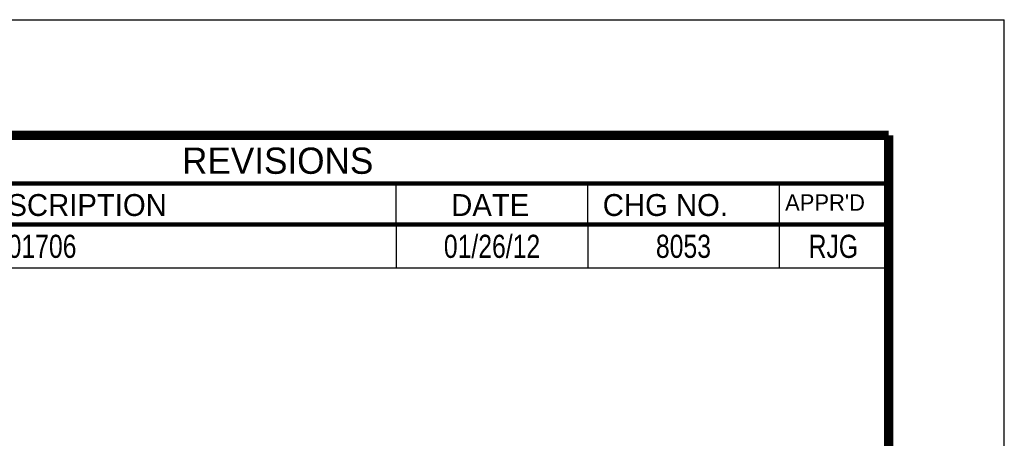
# Model space of a CAD drawing. Header units: inches. Extents: x 0 to 34, y 0 to 22.
# Tile 164 of 164: x 29.7 to 34, y 20.2 to 22. Entities that reach past the tile are written whole.
import ezdxf

# ---------------------------------------------------------------- set-up
doc = ezdxf.new("R2010")
doc.units = ezdxf.units.IN
doc.header["$LTSCALE"] = 1.87
doc.header["$MEASUREMENT"] = 0
doc.layers.get('0').update_dxf_attribs({"linetype": 'CONTINUOUS'})
doc.layers.add('94_3D_NOTES', color=7, linetype='CONTINUOUS')
doc.styles.get("Standard").update_dxf_attribs({"font": 'txt', "width": 0.8})
doc.styles.add('TEXTSTYLE_2', font='txt', dxfattribs={"width": 0.999993})

msp = doc.modelspace()

# ---------------------------------------------------------------- linework, layer by layer
at = {"color": 7, "linetype": 'Continuous'}
for p, q in [((0, 22), (34, 22)), ((34, 0), (34, 22)), ((31.3704, 21.1143), (31.3704, 21.2918)), ((32.1986, 21.2918), (32.1986, 21.1143)), ((33.0268, 21.2918), (33.0268, 21.1143))]:
    msp.add_line(p, q, dxfattribs=at)
at = {"color": 2, "linetype": 'Continuous'}
for p, q in [((28.4124, 21.1136), (33.4954, 21.1136)), ((31.3714, 21.1136), (31.3714, 20.9261)), ((32.1994, 21.1136), (32.1994, 20.9261)), ((33.0264, 21.1136), (33.0264, 20.9261)), ((33.4954, 21.1136), (33.4954, 20.9261)), ((28.4124, 20.9261), (33.4954, 20.9261))]:
    msp.add_line(p, q, dxfattribs=at)
at = {"color": 7, "linetype": 'Continuous'}
for points, const_width in [([(33.5, 21.5), (0.5, 21.5)], 0.04), ([(33.5, 0.5), (33.5, 21.5)], 0.04), ([(28.4126, 21.2918), (33.5, 21.2918)], 0.0189), ([(28.4126, 21.1143), (33.5, 21.1143)], 0.0189)]:
    msp.add_lwpolyline(points, dxfattribs=dict(at, const_width=const_width))

# ---------------------------------------------------------------- texts
at = {"color": 2, "linetype": 'Continuous', "attachment_point": 1, "line_spacing_factor": 0.9, "style": 'TEXTSTYLE_2'}
for s, insert, char_height, width in [('\\Q0.000018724;REVISIONS', (30.4452, 21.4469), 0.113579, 1.022206), ('\\Q0.000018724;DESCRIPTION', (29.5146, 21.2457), 0.094649, 1.041136), ('\\Q0.000018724;DATE', (31.6089, 21.2457), 0.094649, 0.378595), ('\\Q0.000018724;CHG NO.', (32.264, 21.2457), 0.094649, 0.662541), ("\\Q0.000018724;APPR'D", (33.0523, 21.2447), 0.070987, 0.425919)]:
    msp.add_mtext(s, dxfattribs=dict(at, insert=insert, char_height=char_height, width=width))
at = {"layer": '94_3D_NOTES', "color": 2, "linetype": 'Continuous', "char_height": 0.1, "line_spacing_factor": 0.9}
for s, insert, width, attachment_point in [('AZ01709 WAS AZ01706 ', (28.8174, 21.0698), 1.6, 1), ('01/26/12 ', (31.7854, 21.0698), 0.72, 2), ('8053 ', (32.6129, 21.0698), 0.4, 2), ('RJG ', (33.2609, 21.0698), 0.32, 2)]:
    msp.add_mtext(s, dxfattribs=dict(at, insert=insert, width=width, attachment_point=attachment_point))

doc.saveas('drawing.dxf')
